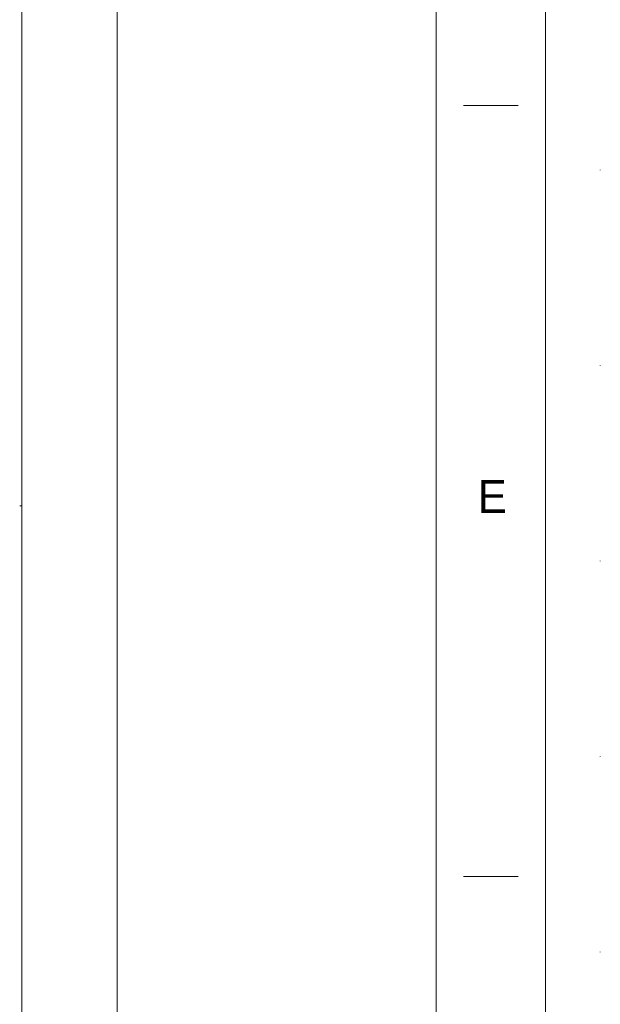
# Model space of a CAD drawing. Header units: millimetres. Extents: x -1413 to 6997, y -739331 to -733391.
# Tile 27 of 47: x 6466 to 6997, y -737183 to -736283. Entities that reach past the tile are written whole.
import ezdxf
from ezdxf.enums import TextEntityAlignment as Align

# ---------------------------------------------------------------- set-up
doc = ezdxf.new("R2010")
doc.units = ezdxf.units.MM
doc.header["$MEASUREMENT"] = 0
doc.linetypes.add('DGN Style 1', pattern=[178.733029, 0.297393, -178.435636])
doc.layers.add('Side Cradle Stbd', color=7, linetype='Continuous', lineweight=0)
doc.layers.add('Side Slip Cradle Stbd', color=7, linetype='Continuous', lineweight=0)
doc.styles.add('Style-ENGINEERING', font='ENGINEERING.shx')
doc.styles.add('Style-ENGINEERING_0', font='ENGINEERING.shx')
doc.dimstyles.new('MetricMM', dxfattribs={"dimtxt": 3, "dimasz": 3, "dimexe": 1.5, "dimexo": 1.5, "dimgap": 1.5, "dimtad": 1, "dimdec": 0, "dimzin": 7, "dimtxsty": 'Style-ENGINEERING_0', "dimcen": 0.09, "dimclrd": 1, "dimclre": 1, "dimclrt": 7, "dimadec": 0, "dimazin": 3, "dimtfac": 1, "dimtdec": 0, "dimtofl": 0, "dimtmove": 0, "dimatfit": 3, "dimfxl": 1, "dimtzin": 7, "dimlwd": -1, "dimlwe": 0, "dimarcsym": 0})

# ---------------------------------------------------------------- blocks, each defined once
blk = doc.blocks.new('*D99')
at = {"color": 1, "linetype": 'Continuous', "lineweight": 0, "transparency": 16777216}
for p, q in [((3688.85, 2617.87), (3770.93, 2617.87)), ((3688.85, -1590.27), (3770.93, -1590.27))]:
    blk.add_line(p, q, dxfattribs=at)
at = {"color": 1, "linetype": 'Continuous', "transparency": 16777216}
blk.add_line((3763.43, -1590.27), (3763.43, 2617.87), dxfattribs=at)
at = {"color": 1, "linetype": 'Continuous', "lineweight": 0, "transparency": 16777216, "extrusion": (0, 0, -1)}
blk.add_solid([(-3757.18, 2592.87), (-3763.43, 2617.87), (-3769.68, 2592.87)], dxfattribs=at)
at = {"color": 1, "linetype": 'Continuous', "lineweight": 0, "transparency": 16777216}
blk.add_solid([(3769.68, -1565.27), (3763.43, -1590.27), (3757.18, -1565.27)], dxfattribs=at)
at = {"layer": 'Defpoints', "color": 7, "linetype": 'Continuous', "lineweight": 0, "transparency": 16777216}
for p in [(3676.35, 2617.87), (3763.43, 2617.87), (3763.43, 513.8), (3676.35, -1590.27)]:
    blk.add_point(p, dxfattribs=at)
at = {"color": 7, "linetype": 'Continuous', "lineweight": 0, "transparency": 16777216, "style": 'Style-ENGINEERING'}
blk.add_text('21 041', height=25, rotation=90, dxfattribs=at).set_placement((3738.43, 456.82), align=Align.MIDDLE_LEFT)
blk = doc.blocks.new('*U59')
for p, q in [((4129.97, -0.05), (4079.97, -0.05)), ((4129.97, -705.05), (4079.97, -705.05))]:
    blk.add_line(p, q)
at = {"color": 7, "linetype": 'DGN Style 1', "lineweight": 0, "flags": 128}
blk.add_lwpolyline([(-4205.03, 2969.95), (4204.97, 2969.95), (4204.97, -2970.05), (-4205.03, -2970.05), (-4205.03, 2969.95)], close=True, dxfattribs=at)
at = {"color": 7, "linetype": 'Continuous', "lineweight": 0, "flags": 128}
blk.add_lwpolyline([(-4155.03, 2919.95), (4154.97, 2919.95), (4154.97, -2920.05), (-4155.03, -2920.05), (-4155.03, 2919.95)], close=True, dxfattribs=at)
at = {"color": 7, "linetype": 'Continuous', "lineweight": 13, "flags": 128}
blk.add_lwpolyline([(-4055.03, 2819.95), (4054.97, 2819.95), (4054.97, -2820.05), (-4055.03, -2820.05), (-4055.03, 2819.95)], close=True, dxfattribs=at)
at = {"layer": 'Side Cradle Stbd', "color": 7, "linetype": 'Continuous', "lineweight": 0}
for p, q in [((3676.35, -366.08), (3676.35, 123.87)), ((3676.35, -856.03), (3676.35, -366.08))]:
    blk.add_line(p, q, dxfattribs=at)
at = {"layer": 'Side Cradle Stbd', "color": 7, "linetype": 'Continuous', "lineweight": 0, "flags": 128}
blk.add_lwpolyline([(3676.35, -366.08), (3676.35, -366.08), (3674.35, -366.08)], dxfattribs=at)
at = {"insert": (4106.22, -357.55), "char_height": 30, "attachment_point": 5, "line_spacing_factor": 1.2, "style": 'Style-ENGINEERING'}
blk.add_mtext('E', dxfattribs=at)
at = {"color": 1, "linetype": 'Continuous'}
dim = blk.add_linear_dim(base=(3763.43, 2617.87), p1=(3676.35, -1590.27), p2=(3676.35, 2617.87), angle=90, text='\\FSTANDARD;<>', dimstyle='MetricMM', override={"dimtxt": 25, "dimasz": 25, "dimexe": 7.5, "dimexo": 12.5, "dimgap": 12.5, "dimlfac": 5, "dimatfit": 0}, dxfattribs=at)
dim.commit()
dim.dimension.update_dxf_attribs({"geometry": '*D99', "text_midpoint": (3763.43, 513.8)})

msp = doc.modelspace()

# ---------------------------------------------------------------- block references
at = {"layer": 'Side Slip Cradle Stbd', "color": 7, "linetype": 'Continuous', "lineweight": 0}
msp.add_blockref('*U59', (2791.75, -736360.85), dxfattribs=at)

doc.saveas('drawing.dxf')
